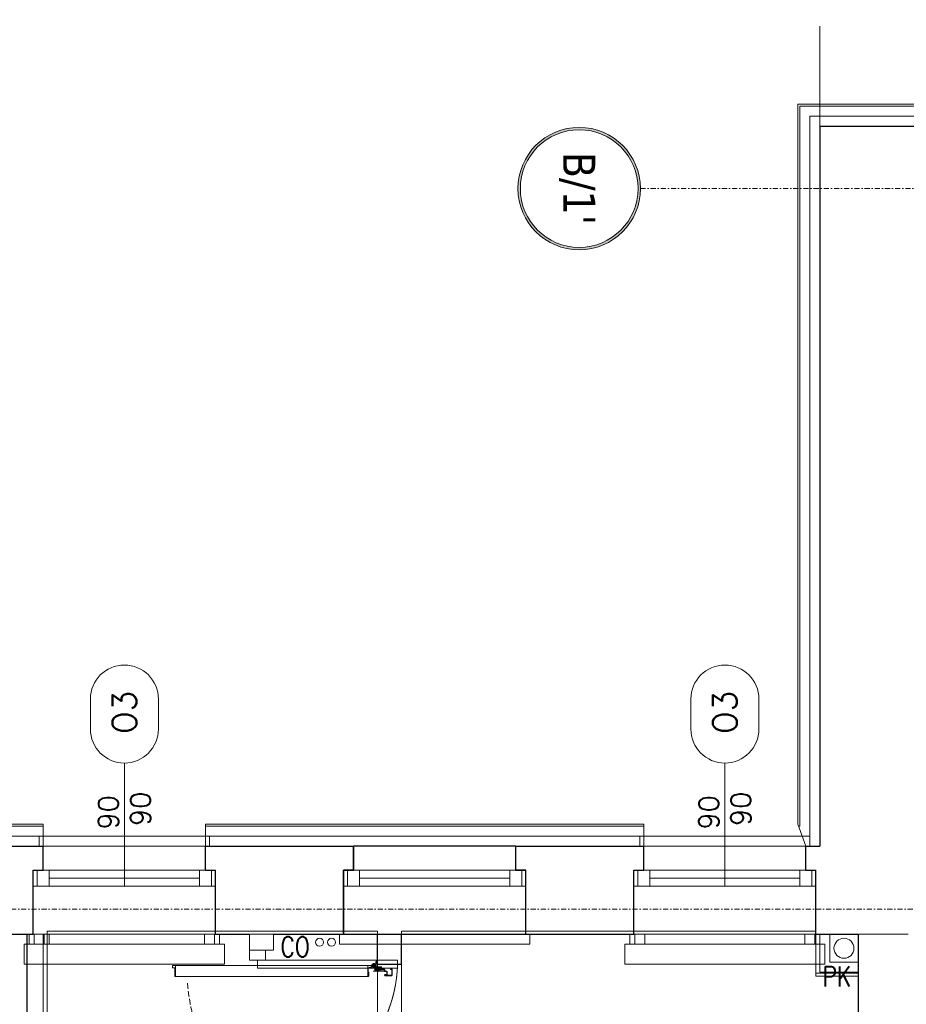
# Model space of a CAD drawing. Header units: millimetres. Extents: x -1893473 to 1546619, y -568027 to 942944.
# Tile 154 of 256: x 159519 to 163948, y -462214 to -457292. Entities that reach past the tile are written whole.
import ezdxf
from ezdxf.enums import TextEntityAlignment as Align

# ---------------------------------------------------------------- set-up
doc = ezdxf.new("R2010")
doc.units = ezdxf.units.MM
doc.header["$LTSCALE"] = 0.2
for name, pattern in [('CENTER', [0.6, 0.375, -0.075, 0.075, -0.075]), ('DASHDOT', [25.4, 12.7, -6.35, 0, -6.35]), ('HIDDEN', [9.525, 6.35, -3.175]), ('Hidden Line', [391.222223, 282.222223, -109]), ('HIDDEN2', [4.7625, 3.175, -1.5875])]:
    doc.linetypes.add(name, pattern=pattern)
doc.layers.get('0').update_dxf_attribs({"lineweight": 0})
for name, color, linetype, lineweight in [('!! 0_ Istn-okna', 6, 'Continuous', 13), ('!! 0_ Istn-sciany', 7, 'Continuous', 30), ('!! 0_ Istn-widok', 1, 'Continuous', 15), ('!! 0_Istn-armatura', 6, 'Continuous', 9), ('!! 0_Istn-cienka', 4, 'Continuous', 9), ('!! 0_Opis_okna', 8, 'Continuous', 15), ('!! 0_Opis_pom', 9, 'Continuous', 13), ('!! 0_Osie', 1, 'DASHDOT', 13), ('!! 1_ tynk zewn  - nowy', 21, 'Continuous', 20), ('!! 1_OPIS POM NOWE', 140, 'Continuous', 5), ('!! 2 ZABUDOWA GK-MDF', 54, 'Continuous', 13), ('!! 2_ remont Ocieplenie', 4, 'ZIGZAG', 5), ('!! 2_Drzwi - nowe remont', 33, 'Continuous', 9), ('!! 2_proj ściany remont', 63, 'Continuous', 30), ('!! wymiary osi', 250, 'Continuous', 9), ('0-osie-tx', 66, 'Continuous', 9), ('P-Opis nadproża', 150, 'Continuous', 9), ('P-Osie', 1, 'DASHDOT', 18)]:
    doc.layers.add(name, color=color, linetype=linetype, lineweight=lineweight)
doc.layers.add('!! 0_Istn-grzejniki', color=7, linetype='Continuous', lineweight=0, plot=False)
doc.layers.add('Powierzchnia', color=140, linetype='Continuous', lineweight=5, plot=False)
doc.layers.add('!! 2_WYBURZENIA DO REMONTU', color=7, linetype='Continuous', lineweight=0, true_color=0x4d4d4d, plot=False)
doc.styles.add('ARCHETYP', font='romans.shx', dxfattribs={"height": 15})
doc.styles.add('ARIAL', font='tahoma.ttf')
doc.styles.add('TAHOMA', font='tahoma.ttf')
doc.styles.add('TXT', font='simplex.shx')
doc.linetypes.add('ZIGZAG', pattern='A,0.00254,-5.08,[131,ltypeshp.shx,S=5.08,R=0,X=-5.08,Y=0],-10.16,[131,ltypeshp.shx,S=5.08,R=180,X=5.08,Y=0],-5.08', length=20.32254)
doc.dimstyles.new('DIM50', dxfattribs={"dimscale": 5, "dimtxt": 2.5, "dimasz": 1.5, "dimexe": 0, "dimexo": 0, "dimgap": 0.5, "dimtad": 1, "dimdec": 4, "dimrnd": 0.5, "dimdsep": 46, "dimtxsty": 'TXT', "dimblk1": 'TICK1', "dimblk2": 'TICK1', "dimsah": 1, "dimcen": 0, "dimse1": 1, "dimse2": 1, "dimclrd": 1, "dimclre": 7, "dimclrt": 9, "dimadec": 0, "dimazin": 0, "dimtfac": 1, "dimtdec": 4, "dimtmove": 2, "dimatfit": 3, "dimldrblk": 'TICK1', "dimfxl": 1, "dimtolj": 1, "dimarcsym": 0})

# ---------------------------------------------------------------- blocks, each defined once
blk = doc.blocks.new('zaw-dr-90-p')
at = {"color": 2, "linetype": 'CENTER', "ltscale": 0.2}
for p, q in [((12, 0), (-12, 0)), ((0, 12), (0, -12)), ((24.5, 24), (31, 24)), ((24.5, 19), (31, 19))]:
    blk.add_line(p, q, dxfattribs=at)
at = {"ltscale": 0.2}
for p, q in [((10, 12), (6.5, 12)), ((10, 0), (10, 6.5))]:
    blk.add_line(p, q, dxfattribs=at)
blk.add_lwpolyline([(0, 6.5), (23.5, 6.5, 0.414214), (28, 11), (28, 31), (24.5, 31), (24.5, 11, -0.414214), (23.5, 10), (0, 10, 4.561698), (7.6, 6.5), (4.9, 4.2)], format="xyb", dxfattribs=at)
blk.add_lwpolyline([(-0.2, -0.2), (-2.5, -0.2), (-2.5, 0.2), (-0.2, 0.2), (-0.2, 2.5), (0.2, 2.5), (0.2, 0.2), (2.8, 0.2), (2.8, -0.2), (0.2, -0.2), (0.2, -2.8), (-0.2, -2.8)], close=True)
blk.add_lwpolyline([(10, 10), (10, 39), (6.5, 39), (6.5, 10)], dxfattribs=at)
blk.add_circle((0, 0), 6.5, dxfattribs=at)
blk = doc.blocks.new('drzwi 90- sc 12')
for p, q in [((-13620.32, 20410.16), (-13620.32, 20313.77)), ((-13614.92, 20409.86), (-13620.32, 20409.86)), ((-13616.12, 20410.26), (-13620.22, 20410.26)), ((-13616.12, 20410.26), (-13620, 20410.26)), ((-13618.17, 20410.26), (-13616.22, 20410.26)), ((-13618.17, 20410.26), (-13616.22, 20410.26)), ((-13616.12, 20410.26), (-13616.12, 20411.46)), ((-13616.12, 20411.46), (-13615.02, 20411.46)), ((-13614.92, 20411.36), (-13614.92, 20313.77)), ((-13620.32, 20313.47), (-13620.32, 20317.97)), ((-13614.92, 20312.27), (-13614.92, 20317.97)), ((-13614.92, 20313.77), (-13620.32, 20313.77)), ((-13618.22, 20313.37), (-13620.22, 20313.37)), ((-13618.22, 20313.67), (-13618.22, 20313.37)), ((-13618.22, 20313.67), (-13616.42, 20313.67)), ((-13617.77, 20311.12), (-13617.77, 20305.72)), ((-13617.77, 20311.12), (-13617.77, 20305.72)), ((-13616.17, 20309.92), (-13616.17, 20311.02)), ((-13615.92, 20313.17), (-13615.92, 20312.17)), ((-13615.92, 20312.17), (-13615.02, 20312.17)), ((-13715.57, 20308.32), (-13715.57, 20308.56)), ((-13715.57, 20307.69), (-13715.57, 20308.56)), ((-13715.57, 20307.82), (-13715.57, 20308.56)), ((-13715.57, 20307.72), (-13715.37, 20307.72)), ((-13616.17, 20309.92), (-13617.37, 20309.92)), ((-13715.77, 20301.96), (-13716.27, 20301.96)), ((-13616.77, 20301.96), (-13616.27, 20301.96))]:
    blk.add_line(p, q)
for points in [[(-13665.27, 20284.96), (-13665.27, 20325.83)], [(-13615.57, 20309.64), (-13615.32, 20309.64), (-13615.32, 20309.82), (-13616.32, 20309.82), (-13616.32, 20309.64), (-13615.92, 20309.64)]]:
    blk.add_lwpolyline(points)
at = {"lineweight": 30}
for points in [[(-13716.27, 20308.92), (-13721.27, 20308.92)], [(-13716.27, 20308.92), (-13716.27, 20296.92)], [(-13614.27, 20308.92), (-13609.27, 20308.92)], [(-13614.27, 20308.92), (-13614.27, 20296.92)]]:
    blk.add_lwpolyline(points, dxfattribs=at)
at = {"ltscale": 0.2}
for points in [[(-13715.57, 20307.51), (-13715.57, 20309.48, 0.414214), (-13715.91, 20309.82), (-13719.43, 20309.82, 0.414214), (-13719.77, 20309.48), (-13719.77, 20308.92), (-13719.59, 20308.92), (-13719.59, 20309.48, -0.414214), (-13719.43, 20309.64), (-13716.97, 20309.64)], [(-13716.97, 20309.64), (-13715.91, 20309.64, -0.414214), (-13715.75, 20309.48), (-13715.75, 20307.51)], [(-13715.75, 20307.76), (-13715.75, 20305.58, 0.414214), (-13715.41, 20305.24), (-13714.96, 20305.24, -0.414214), (-13714.8, 20305.08), (-13714.8, 20304.48, 0.414214), (-13714.46, 20304.14), (-13713.28, 20304.14, 0.414214), (-13712.94, 20304.48), (-13712.94, 20305.15, -1), (-13712.75, 20305.15), (-13712.75, 20301.96, -0.414214), (-13712.91, 20301.8), (-13715.43, 20301.8, -0.414214), (-13715.59, 20301.96), (-13715.59, 20302.52), (-13715.77, 20302.52), (-13715.77, 20301.96, 0.414214), (-13715.43, 20301.62), (-13712.91, 20301.62, 0.414214), (-13712.57, 20301.96), (-13712.57, 20305.15, 1), (-13713.12, 20305.15), (-13713.12, 20304.48, -0.414214), (-13713.28, 20304.32), (-13714.46, 20304.32, -0.414214), (-13714.62, 20304.48), (-13714.62, 20305.08, 0.414214), (-13714.96, 20305.42), (-13715.41, 20305.42, -0.414214), (-13715.57, 20305.58), (-13715.57, 20307.64)], [(-13615.92, 20309.64), (-13616.63, 20309.64, 0.414214), (-13616.79, 20309.48), (-13616.79, 20305.58, -0.414214), (-13617.13, 20305.24), (-13617.58, 20305.24, 0.414214), (-13617.74, 20305.08), (-13617.74, 20304.48, -0.414214), (-13618.08, 20304.14), (-13619.26, 20304.14, -0.414214), (-13619.6, 20304.48), (-13619.6, 20305.15, 1), (-13619.79, 20305.15), (-13619.79, 20301.96, 0.414214), (-13619.63, 20301.8), (-13617.11, 20301.8, 0.414214), (-13616.95, 20301.96), (-13616.95, 20302.52), (-13616.77, 20302.52), (-13616.77, 20301.96, -0.414214), (-13617.11, 20301.62), (-13619.63, 20301.62, -0.414214), (-13619.97, 20301.96), (-13619.97, 20305.15, -1), (-13619.42, 20305.15), (-13619.42, 20304.48, 0.414214), (-13619.26, 20304.32), (-13618.08, 20304.32, 0.414214), (-13617.92, 20304.48), (-13617.92, 20305.08, -0.414214), (-13617.58, 20305.42), (-13617.13, 20305.42, 0.414214), (-13616.97, 20305.58), (-13616.97, 20309.48, -0.414214), (-13616.63, 20309.82), (-13613.11, 20309.82, -0.414214), (-13612.77, 20309.48), (-13612.77, 20308.92), (-13612.95, 20308.92), (-13612.95, 20309.48, 0.414214), (-13613.11, 20309.64), (-13615.57, 20309.64)]]:
    blk.add_lwpolyline(points, format="xyb", dxfattribs=at)
blk.add_lwpolyline([(-13616.79, 20308.82), (-13616.97, 20308.82), (-13616.97, 20307.42), (-13616.79, 20307.42)], close=True)
for centre, radius, start, end in [((-13620.22, 20410.16), 0.1, 90, 180), ((-13615.02, 20411.36), 0.1, 0, 90), ((-13620.22, 20313.47), 0.1, 180, 270), ((-13616.42, 20313.17), 0.5, 0, 90), ((-13616.27, 20311.02), 0.1, 0, 90), ((-13615.02, 20312.27), 0.1, 270, 0)]:
    blk.add_arc(centre, radius, start, end)
at = {"linetype": 'Hidden Line', "lineweight": 9, "ltscale": 0.05}
blk.add_arc((-13615.5, 20305.14), 99.12, 94.8005, 177.6944, dxfattribs=at)
at = {"xscale": 0.09999999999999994, "yscale": 0.09999999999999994, "zscale": 0.09999999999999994, "rotation": 180.0000000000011}
blk.add_blockref('zaw-dr-90-p', (-13614.92, 20310.92), dxfattribs=at)
blk = doc.blocks.new('*U12')
h = blk.add_hatch(color=256)
edge = h.paths.add_edge_path()
edge.add_arc((0, 0), 30.6, 0, 360)
edge = h.paths.add_edge_path(flags=17)
edge.add_arc((0, 0), 29.4, 0, 360)
for radius in [30.6, 29.4]:
    blk.add_circle((0, 0), radius)
at = {"style": 'TAHOMA', "flags": 8}
blk.add_attdef('ANSICHTSNUMMER', text='', height=16, dxfattribs=at).set_placement((0, 0), align=Align.MIDDLE_CENTER)
blk = doc.blocks.new('BLOK OSI')
at = {"layer": 'P-Osie'}
for points in [[(51570.03, -194041.78), (53810.61, -194041.78)], [(48639.33, -194402.09), (55424.28, -194402.09)]]:
    blk.add_lwpolyline(points, dxfattribs=at)
at = {"layer": '0-osie-tx'}
ref = blk.add_blockref('*U12', (51539.43, -194041.78), dxfattribs=dict(at, rotation=90))
ref.add_attrib('ANSICHTSNUMMER', "B/1'", dxfattribs={"layer": '0', "height": 16, "rotation": 270, "style": 'TAHOMA', "flags": 8}).set_placement((51539.43, -194041.78), align=Align.MIDDLE_CENTER)
blk = doc.blocks.new('1_ok-opis')
blk.add_line((0, 111.61), (0, 50))
for points in [[(-17, 128.61), (-17, 143.61)], [(17, 128.61), (17, 143.61)]]:
    blk.add_lwpolyline(points)
for centre, start, end in [((0, 143.61), 0, 180), ((0, 128.61), 180, 0)]:
    blk.add_arc(centre, 17, start, end)
at = {"style": 'ARCHETYP'}
for tag, height, rotation, p in [('NR', 12, 90, (0, 136.9)), ('NR', 12, 270, (0, 136.9)), ('SZEROKOŚĆ', 10, 90, (-8, 78.29)), ('WYSOKOŚĆ', 10, 270, (-8, 78.29)), ('WYSOKOŚĆ', 10, 90, (8, 78.29)), ('SZEROKOŚĆ', 10, 270, (8, 78.29))]:
    blk.add_attdef(tag, text='', height=height, rotation=rotation, dxfattribs=at).set_placement(p, align=Align.MIDDLE)
blk = doc.blocks.new('TICK1')
at = {"color": 2}
blk.add_line((-1, -1), (1, 1), dxfattribs=at)
at = {"color": 0}
for p, q in [((0, 0), (-1, 0)), ((0, -1.4), (0, 1.4))]:
    blk.add_line(p, q, dxfattribs=at)
blk = doc.blocks.new('*D1058')
at = {"layer": '!! wymiary osi', "color": 1, "lineweight": -2, "transparency": 16777216}
blk.add_line((263907.2, -461593.9), (291632.2, -461593.9), dxfattribs=at)
at = {"layer": 'DEFPOINTS', "color": 0, "transparency": 16777216}
for p in [(291639.7, -461593.9), (263899.7, -466759), (291639.7, -466759)]:
    blk.add_point(p, dxfattribs=at)
at = {"layer": '!! wymiary osi', "color": 1, "lineweight": -2, "transparency": 16777216, "xscale": 7.5, "yscale": 7.5, "zscale": 7.5, "rotation": 180}
blk.add_blockref('TICK1', (263899.7, -461593.9), dxfattribs=at)
at = {"layer": '!! wymiary osi', "color": 1, "lineweight": -2, "transparency": 16777216, "xscale": 7.5, "yscale": 7.5, "zscale": 7.5}
blk.add_blockref('TICK1', (291639.7, -461593.9), dxfattribs=at)
at = {"layer": '!! wymiary osi', "color": 9, "transparency": 16777216, "insert": (277769.7, -461585.1), "char_height": 12.5, "attachment_point": 5, "style": 'TXT'}
blk.add_mtext('\\A1;27740', dxfattribs=at)
blk = doc.blocks.new('*D1076')
at = {"layer": '!! wymiary osi', "color": 1, "lineweight": -2, "transparency": 16777216}
blk.add_line((287677.2, -461900.1), (287782.2, -461900.1), dxfattribs=at)
at = {"layer": 'DEFPOINTS', "color": 0, "transparency": 16777216}
for p in [(287789.7, -461900.1), (287669.7, -467763.7), (287789.7, -467763.7)]:
    blk.add_point(p, dxfattribs=at)
at = {"layer": '!! wymiary osi', "color": 1, "lineweight": -2, "transparency": 16777216, "xscale": 7.5, "yscale": 7.5, "zscale": 7.5, "rotation": 180}
blk.add_blockref('TICK1', (287669.7, -461900.1), dxfattribs=at)
at = {"layer": '!! wymiary osi', "color": 1, "lineweight": -2, "transparency": 16777216, "xscale": 7.5, "yscale": 7.5, "zscale": 7.5}
blk.add_blockref('TICK1', (287789.7, -461900.1), dxfattribs=at)
at = {"layer": '!! wymiary osi', "color": 9, "transparency": 16777216, "insert": (287729.7, -461891.3), "char_height": 12.5, "attachment_point": 5, "style": 'TXT'}
blk.add_mtext('\\A1;120', dxfattribs=at)
blk = doc.blocks.new('*D1077')
at = {"layer": '!! wymiary osi', "color": 1, "lineweight": -2, "transparency": 16777216}
blk.add_line((287797.2, -461900.1), (289532.2, -461900.1), dxfattribs=at)
at = {"layer": 'DEFPOINTS', "color": 0, "transparency": 16777216}
for p in [(289539.7, -461900.1), (287789.7, -467763.7), (289539.7, -467763.7)]:
    blk.add_point(p, dxfattribs=at)
at = {"layer": '!! wymiary osi', "color": 1, "lineweight": -2, "transparency": 16777216, "xscale": 7.5, "yscale": 7.5, "zscale": 7.5, "rotation": 180}
blk.add_blockref('TICK1', (287789.7, -461900.1), dxfattribs=at)
at = {"layer": '!! wymiary osi', "color": 1, "lineweight": -2, "transparency": 16777216, "xscale": 7.5, "yscale": 7.5, "zscale": 7.5}
blk.add_blockref('TICK1', (289539.7, -461900.1), dxfattribs=at)
at = {"layer": '!! wymiary osi', "color": 9, "transparency": 16777216, "insert": (288664.7, -461891.3), "char_height": 12.5, "attachment_point": 5, "style": 'TXT'}
blk.add_mtext('\\A1;1750', dxfattribs=at)
blk = doc.blocks.new('*D1078')
at = {"layer": '!! wymiary osi', "color": 1, "lineweight": -2, "transparency": 16777216}
blk.add_line((289547.2, -461900.1), (289652.2, -461900.1), dxfattribs=at)
at = {"layer": 'DEFPOINTS', "color": 0, "transparency": 16777216}
for p in [(289659.7, -461900.1), (289539.7, -467763.7), (289659.7, -467763.7)]:
    blk.add_point(p, dxfattribs=at)
at = {"layer": '!! wymiary osi', "color": 1, "lineweight": -2, "transparency": 16777216, "xscale": 7.5, "yscale": 7.5, "zscale": 7.5, "rotation": 180}
blk.add_blockref('TICK1', (289539.7, -461900.1), dxfattribs=at)
at = {"layer": '!! wymiary osi', "color": 1, "lineweight": -2, "transparency": 16777216, "xscale": 7.5, "yscale": 7.5, "zscale": 7.5}
blk.add_blockref('TICK1', (289659.7, -461900.1), dxfattribs=at)
at = {"layer": '!! wymiary osi', "color": 9, "transparency": 16777216, "insert": (289599.7, -461891.3), "char_height": 12.5, "attachment_point": 5, "style": 'TXT'}
blk.add_mtext('\\A1;120', dxfattribs=at)
blk = doc.blocks.new('*D1079')
at = {"layer": '!! wymiary osi', "color": 1, "lineweight": -2, "transparency": 16777216}
blk.add_line((289667.2, -461900.1), (291932.2, -461900.1), dxfattribs=at)
at = {"layer": 'DEFPOINTS', "color": 0, "transparency": 16777216}
for p in [(291939.7, -461900.1), (289659.7, -467763.7), (291939.7, -467763.7)]:
    blk.add_point(p, dxfattribs=at)
at = {"layer": '!! wymiary osi', "color": 1, "lineweight": -2, "transparency": 16777216, "xscale": 7.5, "yscale": 7.5, "zscale": 7.5, "rotation": 180}
blk.add_blockref('TICK1', (289659.7, -461900.1), dxfattribs=at)
at = {"layer": '!! wymiary osi', "color": 1, "lineweight": -2, "transparency": 16777216, "xscale": 7.5, "yscale": 7.5, "zscale": 7.5}
blk.add_blockref('TICK1', (291939.7, -461900.1), dxfattribs=at)
at = {"layer": '!! wymiary osi', "color": 9, "transparency": 16777216, "insert": (290799.7, -461891.3), "char_height": 12.5, "attachment_point": 5, "style": 'TXT'}
blk.add_mtext('\\A1;2280', dxfattribs=at)
blk = doc.blocks.new('*D1080')
at = {"layer": '!! wymiary osi', "color": 1, "lineweight": -2, "transparency": 16777216}
blk.add_line((291947.2, -461900.1), (292182.2, -461900.1), dxfattribs=at)
at = {"layer": 'DEFPOINTS', "color": 0, "transparency": 16777216}
for p in [(292189.7, -461900.1), (291939.7, -467763.7), (292189.7, -467763.7)]:
    blk.add_point(p, dxfattribs=at)
at = {"layer": '!! wymiary osi', "color": 1, "lineweight": -2, "transparency": 16777216, "xscale": 7.5, "yscale": 7.5, "zscale": 7.5, "rotation": 180}
blk.add_blockref('TICK1', (291939.7, -461900.1), dxfattribs=at)
at = {"layer": '!! wymiary osi', "color": 1, "lineweight": -2, "transparency": 16777216, "xscale": 7.5, "yscale": 7.5, "zscale": 7.5}
blk.add_blockref('TICK1', (292189.7, -461900.1), dxfattribs=at)
at = {"layer": '!! wymiary osi', "color": 9, "transparency": 16777216, "insert": (292064.7, -461891.3), "char_height": 12.5, "attachment_point": 5, "style": 'TXT'}
blk.add_mtext('\\A1;250', dxfattribs=at)
blk = doc.blocks.new('A$C2EB40A8D')
at = {"layer": '!! 0_ Istn-okna'}
for points in [[(-4081.12989, 32857.51397), (-3171.12989, 32857.51397)], [(-1081.12989, 32857.51397), (-171.12989, 32857.51397)], [(-4001.12989, 32817.51397), (-3251.12989, 32817.51397)], [(-1001.12989, 32817.51397), (-251.12989, 32817.51397)], [(-4081.12989, 32777.51397), (-3171.12989, 32777.51397)], [(-1081.12989, 32777.51397), (-171.12989, 32777.51397)]]:
    blk.add_lwpolyline(points, dxfattribs=at)
for points in [[(-4061.12989, 32857.51397), (-4001.12989, 32857.51397), (-4001.12989, 32777.51397), (-4061.12989, 32777.51397)], [(-3251.12989, 32857.51397), (-3191.12989, 32857.51397), (-3191.12989, 32777.51397), (-3251.12989, 32777.51397)], [(-1061.12989, 32857.51397), (-1001.12989, 32857.51397), (-1001.12989, 32777.51397), (-1061.12989, 32777.51397)], [(-251.12989, 32857.51397), (-191.12989, 32857.51397), (-191.12989, 32777.51397), (-251.12989, 32777.51397)]]:
    blk.add_lwpolyline(points, close=True, dxfattribs=at)
at = {"layer": '!! 0_ Istn-sciany'}
for points in [[(-151.12989, 36577.51397), (538.87011, 36577.51397)], [(-151.12989, 36577.51397), (-151.12989, 32977.51397)], [(-4671.12989, 32977.51397), (-4031.12989, 32977.51397)], [(-4031.12989, 32857.51397), (-4031.12989, 32977.51397)], [(-3221.12989, 32977.51397), (-2481.12989, 32977.51397)], [(-3221.12989, 32857.51397), (-3221.12989, 32977.51397)], [(-2481.12989, 32857.51397), (-2481.12989, 32977.51397)], [(-1671.12989, 32977.51397), (-1031.12989, 32977.51397)], [(-1671.12989, 32857.51397), (-1671.12989, 32977.51397)], [(-1031.12989, 32857.51397), (-1031.12989, 32977.51397)], [(-221.12989, 32977.51397), (-151.12989, 32977.51397)], [(-221.12989, 32857.51397), (-221.12989, 32977.51397)], [(-4081.12989, 32857.51397), (-4031.12989, 32857.51397)], [(-4081.12989, 32537.51397), (-4081.12989, 32857.51397)], [(-3221.12989, 32857.51397), (-3171.12989, 32857.51397)], [(-3171.12989, 32537.51397), (-3171.12989, 32857.51397)], [(-2531.12989, 32857.51397), (-2481.12989, 32857.51397)], [(-2531.12989, 32537.51397), (-2531.12989, 32857.51397)], [(-1671.12989, 32857.51397), (-1621.12989, 32857.51397)], [(-1621.12989, 32537.51397), (-1621.12989, 32857.51397)], [(-1081.12989, 32857.51397), (-1031.12989, 32857.51397)], [(-1081.12989, 32537.51397), (-1081.12989, 32857.51397)], [(-221.12989, 32857.51397), (-171.12989, 32857.51397)], [(-171.12989, 32537.51397), (-171.12989, 32857.51397)], [(-4451.12989, 32537.51397), (-4081.12989, 32537.51397)], [(-3171.12989, 32537.51397), (-3001.12989, 32537.51397)], [(-2881.12989, 32537.51397), (-2531.12989, 32537.51397)], [(-1621.12989, 32537.51397), (-1081.12989, 32537.51397)], [(-171.12989, 32537.51397), (38.87011, 32537.51397)], [(38.87011, 32537.51397), (38.87011, 31017.51397)]]:
    blk.add_lwpolyline(points, dxfattribs=at)
at = {"layer": '!! 0_ Istn-widok'}
for points in [[(-3201.12989, 33027.51397), (-4051.12989, 33027.51397)], [(-4051.12989, 32977.51397), (-4051.12989, 33027.51397)], [(-3201.12989, 32977.51397), (-3201.12989, 33027.51397)], [(-201.12989, 33027.51397), (-1051.12989, 33027.51397)], [(-1051.12989, 32977.51397), (-1051.12989, 33027.51397)], [(-201.12989, 32977.51397), (-201.12989, 33027.51397)], [(-4101.12989, 32537.51397), (-4101.12989, 32487.51397)], [(-4001.12989, 32537.51397), (-4001.12989, 32487.51397)], [(-3151.12989, 32537.51397), (-3151.12989, 32487.51397)], [(-3001.12989, 32537.51397), (-2881.12989, 32537.51397)], [(-2551.12989, 32537.51397), (-2551.12989, 32487.51397)], [(-1601.12989, 32537.51397), (-1601.12989, 32487.51397)], [(-1101.12989, 32537.51397), (-1101.12989, 32487.51397)], [(-151.12989, 32537.51397), (-151.12989, 32487.51397)], [(38.87011, 32537.51397), (288.87011, 32537.51397)], [(-4101.12989, 32487.51397), (-3151.12989, 32487.51397)], [(-2551.12989, 32487.51397), (-1601.12989, 32487.51397)], [(-1101.12989, 32487.51397), (-151.12989, 32487.51397)]]:
    blk.add_lwpolyline(points, dxfattribs=at)
at = {"layer": '!! 0_Istn-armatura'}
for centre, radius in [((-2651.12989, 32497.51397), 20), ((-2591.12989, 32497.51397), 20), ((-31.12989, 32467.51397), 50)]:
    blk.add_circle(centre, radius, dxfattribs=at)
at = {"layer": '!! 0_Istn-cienka'}
blk.add_lwpolyline([(-151.12989, 36577.51397), (-151.12989, 37077.51397)], dxfattribs=at)
at = {"layer": '!! 0_Istn-cienka', "linetype": 'HIDDEN', "ltscale": 2}
for points in [[(-3221.12989, 32977.51397), (-4031.12989, 32977.51397)], [(-221.12989, 32977.51397), (-1031.12989, 32977.51397)], [(-4081.12989, 32537.51397), (-3171.12989, 32537.51397)], [(-2531.12989, 32537.51397), (-1621.12989, 32537.51397)], [(-1081.12989, 32537.51397), (-171.12989, 32537.51397)]]:
    blk.add_lwpolyline(points, dxfattribs=at)
at = {"layer": '!! 0_Istn-grzejniki'}
for points in [[(-3176.12989, 32537.51397), (-3176.12989, 32487.51397), (-3126.12989, 32487.51397), (-3126.12989, 32387.51397), (-4126.12989, 32387.51397), (-4126.12989, 32487.51397), (-4076.12989, 32487.51397), (-4076.12989, 32537.51397), (-4026.12989, 32537.51397), (-4026.12989, 32487.51397), (-3226.12989, 32487.51397), (-3226.12989, 32537.51397)], [(-176.12989, 32537.51397), (-176.12989, 32487.51397), (-126.12989, 32487.51397), (-126.12989, 32387.51397), (-1126.12989, 32387.51397), (-1126.12989, 32487.51397), (-1076.12989, 32487.51397), (-1076.12989, 32537.51397), (-1026.12989, 32537.51397), (-1026.12989, 32487.51397), (-226.12989, 32487.51397), (-226.12989, 32537.51397)]]:
    blk.add_lwpolyline(points, close=True, dxfattribs=at)
at = {"layer": '!! 1_ tynk zewn  - nowy'}
for points in [[(-261.12989, 33087.51397), (-261.12989, 36687.51397), (538.87011, 36687.51397)], [(-257.49353, 33077.51397), (-251.12989, 33077.51397), (-251.12989, 36677.51397), (538.87011, 36677.51397)], [(-4671.12989, 33087.51397), (-4031.12989, 33087.51397)], [(-4031.12989, 32977.51397), (-4031.12989, 33087.51397)], [(-3221.12989, 33087.51397), (-1031.12989, 33087.51397)], [(-3221.12989, 32977.51397), (-3221.12989, 33087.51397)], [(-1031.12989, 32977.51397), (-1031.12989, 33087.51397)], [(-221.12989, 32977.51397), (-261.12989, 33087.51397)], [(-4671.12989, 33077.51397), (-4031.12989, 33077.51397)], [(-3221.12989, 33077.51397), (-1031.12989, 33077.51397)]]:
    blk.add_lwpolyline(points, dxfattribs=at)
at = {"layer": '!! 2 ZABUDOWA GK-MDF'}
for points in [[(-4031.12989, 29657.51397), (-4031.12989, 32537.51397)], [(-4011.12989, 29657.51397), (-4011.12989, 32537.51397)], [(-171.12989, 32537.51397), (-171.12989, 32327.51397), (38.87011, 32327.51397)], [(-151.12989, 32537.51397), (-151.12989, 32347.51397), (38.87011, 32347.51397)], [(-101.12989, 32537.51397), (-101.12989, 32397.51397), (38.87011, 32397.51397)]]:
    blk.add_lwpolyline(points, dxfattribs=at)
at = {"layer": '!! 2_ remont Ocieplenie', "linetype": 'ZIGZAG', "ltscale": 0.75}
for points in [[(-239.31171, 33027.51397), (-201.12989, 33027.51397), (-201.12989, 36627.51397), (538.87011, 36627.51397)], [(-4671.12989, 33027.51397), (-4031.12989, 33027.51397)], [(-3221.12989, 33027.51397), (-1031.12989, 33027.51397)]]:
    blk.add_lwpolyline(points, dxfattribs=at)
at = {"layer": '!! 2_proj ściany remont'}
blk.add_lwpolyline([(-2531.12989, 32537.51397), (-1621.12989, 32537.51397), (-1621.12989, 32857.51397), (-1671.12989, 32857.51397), (-1671.12989, 32977.51397), (-2481.12989, 32977.51397), (-2481.12989, 32857.51397), (-2531.12989, 32857.51397)], close=True, dxfattribs=at)
for points in [[(-4111.12989, 29657.51397), (-4111.12989, 32537.51397)], [(-2361.12989, 32387.51397), (-2361.12989, 32537.51397)], [(-2241.12989, 32387.51397), (-2241.12989, 32537.51397)], [(-2361.12989, 32387.51397), (-2241.12989, 32387.51397)]]:
    blk.add_lwpolyline(points, dxfattribs=at)
at = {"layer": '!! 2_WYBURZENIA DO REMONTU', "linetype": 'HIDDEN2', "ltscale": 3}
for points in [[(-2531.12989, 32857.51397), (-1621.12989, 32857.51397)], [(-2451.12989, 32817.51397), (-1701.12989, 32817.51397)], [(-2531.12989, 32777.51397), (-1621.12989, 32777.51397)], [(-3001.12989, 32537.51397), (-3001.12989, 32457.51397)], [(-2881.12989, 32537.51397), (-2881.12989, 32457.51397)], [(-3001.12989, 32457.51397), (-2881.12989, 32457.51397)]]:
    blk.add_lwpolyline(points, dxfattribs=at)
for points in [[(-2511.12989, 32857.51397), (-2451.12989, 32857.51397), (-2451.12989, 32777.51397), (-2511.12989, 32777.51397)], [(-1701.12989, 32857.51397), (-1641.12989, 32857.51397), (-1641.12989, 32777.51397), (-1701.12989, 32777.51397)], [(-2921.12989, 32407.51397), (-2921.12989, 32457.51397), (-3001.12989, 32457.51397), (-3001.12989, 32407.51397)], [(-2261.12989, 32367.51397), (-2961.12989, 32367.51397), (-2961.12989, 32407.51397), (-2261.12989, 32407.51397)]]:
    blk.add_lwpolyline(points, close=True, dxfattribs=at)
blk.add_arc((-2961.12989, 32407.51397), 700, 270.00000004, 0.00000004, dxfattribs=at)
at = {"layer": 'Powierzchnia'}
for points in [[(-4011.12989, 29672.91225), (-2361.12989, 29672.91225), (-2361.12989, 32552.91225), (-4011.12989, 32552.91225)], [(-2241.12989, 32552.91225), (-2241.12989, 29872.91225), (-221.12989, 29872.91225), (-221.12989, 31032.91225), (38.87011, 31032.91225), (38.87011, 32342.91225), (-171.12989, 32342.91225), (-171.12989, 32552.91225)]]:
    blk.add_lwpolyline(points, close=True, dxfattribs=at)
at = {"layer": '!! 0_Opis_okna'}
ref = blk.add_blockref('1_ok-opis', (-3626.12989, 32277.51397), dxfattribs=dict(at, xscale=10, yscale=10, zscale=10))
ref.add_attrib('WYSOKOŚĆ', '90', dxfattribs={"layer": '0', "height": 100, "rotation": 90, "style": 'ARCHETYP'}).set_placement((-3546.12989, 33164.71806), align=Align.MIDDLE)
ref.add_attrib('SZEROKOŚĆ', '90', dxfattribs={"layer": '0', "height": 100, "rotation": 90, "style": 'ARCHETYP'}).set_placement((-3706.12989, 33146.98351), align=Align.MIDDLE)
ref.add_attrib('NR', 'O3', dxfattribs={"layer": '0', "height": 120, "rotation": 90, "style": 'ARCHETYP'}).set_placement((-3626.12989, 33646.52842), align=Align.MIDDLE)
ref = blk.add_blockref('1_ok-opis', (-626.12989, 32277.51397), dxfattribs=dict(at, xscale=10, yscale=10, zscale=10))
ref.add_attrib('WYSOKOŚĆ', '90', dxfattribs={"layer": '0', "height": 100, "rotation": 90, "style": 'ARCHETYP'}).set_placement((-546.12989, 33164.71806), align=Align.MIDDLE)
ref.add_attrib('SZEROKOŚĆ', '90', dxfattribs={"layer": '0', "height": 100, "rotation": 90, "style": 'ARCHETYP'}).set_placement((-706.12989, 33146.98351), align=Align.MIDDLE)
ref.add_attrib('NR', 'O3', dxfattribs={"layer": '0', "height": 120, "rotation": 90, "style": 'ARCHETYP'}).set_placement((-626.12989, 33646.52842), align=Align.MIDDLE)
at = {"layer": '!! 0_Osie', "xscale": 10, "yscale": 10, "zscale": 10}
blk.add_blockref('BLOK OSI', (-516748.24414, 1976683.397), dxfattribs=at)
at = {"layer": '!! 2_Drzwi - nowe remont', "xscale": 10, "yscale": 10, "zscale": 10, "rotation": 90.00000000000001}
blk.add_blockref('drzwi 90- sc 12', (200728.11351, 168530.21101), dxfattribs=at)
at = {"layer": '!! 0_Istn-armatura', "style": 'ARCHETYP', "width": 0.8}
for s, p in [('CO', (-2846.27937, 32424.89101)), ('PK', (-138.77273, 32277.13616))]:
    blk.add_text(s, height=100, rotation=0.00000004, dxfattribs=at).set_placement(p)
at = {"layer": '!! 0_Opis_pom', "ltscale": 0.7, "style": 'ARIAL'}
for tag, p in [('B1,21', (-891.77727, 31796.97458)), ('A1,16', (-13651.31084, 31587.95236)), ('B1/17', (-9701.43347, 31565.05244)), ('B1,19', (-5798.61305, 31587.22944)), ('1,23', (10805.41388, 31565.05244)), ('1,22', (4526.58954, 31507.65132)), ('A1,1', (-16866.13618, 31459.3792)), ('B1,18', (-7791.62894, 31330.08444)), ('B1,20', (-2961.4347, 31167.05787)), ('A1,6', (-19287.17717, 30923.71998)), ('B1,1', (14135.63445, 30913.92963)), ('B1,3', (17346.74696, 30023.81022)), ('B1,4', (29817.71501, 29157.67457)), ('A1,5', (-23454.5385, 28820.77901)), ('A1,2', (-17502.57721, 28602.57524)), ('B1,2D', (2616.16402, 28559.52261)), ('A1,15', (-13651.31084, 28261.46046)), ('B1,4', (29883.58177, 28158.35876)), ('B1,2B', (18801.54781, 27650.12382)), ('B1,2A', (13086.7373, 27376.04393)), ('A1,3', (-16846.27912, 25980.40356)), ('B1,8', (9089.53994, 25356.27639)), ('B1,6', (31915.87888, 23754.79829)), ('A1,4', (-24010.17576, 23559.17399)), ('B1,14', (-11621.32288, 23261.44183)), ('B1,13', (-3080.55208, 22924.09997)), ('B1,5', (29245.49088, 22896.69268)), ('B1,10', (3982.60923, 22874.21277)), ('B1,9', (5634.43488, 22623.92098)), ('B1,2C', (13327.26639, 22378.5328)), ('B1,7', (16398.41175, 22348.28836)), ('B1,11', (5553.20442, 20939.83877)), ('B1,12', (3693.27174, 20628.72148)), ('C1,3', (5969.08376, 16336.01084)), ('C1,2', (11955.93711, 11671.55655)), ('C1,1', (15659.17205, 11415.94196)), ('C1,4', (5140.00888, 9205.5831)), ('C1,5', (5680.4486, 6154.54995)), ('C1,10', (16327.05085, 6080.66085)), ('C1,9', (16526.57171, 3173.45283)), ('C1,6', (6367.37903, 2771.84181)), ('D0,18', (-1981.87701, -110.73158)), ('D0,7', (-13531.42299, -1159.67649)), ('C1,7', (7275.77161, -1303.00991)), ('D0,17', (2064.87671, -1345.69113)), ('D0,3', (-9324.21674, -1442.63631)), ('D0,6', (-17529.61851, -1957.37463)), ('D0,10', (-21369.4432, -2140.60378)), ('D,09', (-12990.08379, -2746.32902)), ('D0,2', (-5516.19514, -3101.87722)), ('D0,16', (2266.73061, -3284.15369)), ('D0,8', (-14357.79539, -3567.69719)), ('D0,5', (-10461.54478, -3629.26575)), ('D0,4', (-8396.53404, -4353.7937)), ('D0,15', (1974.41895, -5205.84774)), ('D0,1', (-5633.49598, -5662.48534)), ('D0,11', (-23334.09291, -6045.78706)), ('D0,12', (-22436.85763, -9302.9678)), ('D0,13', (-22436.85763, -11581.16526)), ('D0,14', (-13645.94445, -11884.57769))]:
    blk.add_attdef(tag, text='', height=119.68, dxfattribs=at).set_placement(p, align=Align.MIDDLE_CENTER)
at = {"layer": '!! 1_OPIS POM NOWE', "style": 'ARIAL'}
for tag, p in [('C1.7A', (7769.3756, 685.765)), ('C1.7C', (7655.80151, -2045.04756)), ('C1.8B', (10935.93068, -2107.41983)), ('C1.8A', (13897.39715, -2120.69016)), ('C1.7B', (8274.43201, -3270.18959)), ('E1.2', (16701.02923, -5331.07351)), ('E1.5E', (21974.23379, -5463.99012)), ('E1.5D', (24989.27391, -5785.36474)), ('E1.1', (8357.81567, -5851.01076)), ('E1.5C', (25222.53959, -6394.64172)), ('E1.5B', (27694.70831, -7009.86571)), ('E1.6', (5279.46063, -8141.28746)), ('E1.5A', (25547.9555, -8495.18994)), ('E1.5G', (23977.19473, -9792.46695)), ('E1.5F', (22414.7084, -9822.66389)), ('E1,4', (13935.69867, -10458.20073)), ('E1.5L', (28030.8296, -11267.7725)), ('E1.3', (5639.18862, -11994.01941)), ('E1.5H', (23988.49716, -12231.38049)), ('E1.5K', (27714.73934, -12977.98364)), ('E1.5I', (22290.68736, -13989.9049)), ('E1.5J', (27095.71534, -16088.17469))]:
    blk.add_attdef(tag, text='', height=119.68, dxfattribs=at).set_placement(p, align=Align.MIDDLE_CENTER)
at = {"layer": '!! wymiary osi'}
for base, p1, p2, picture, middle in [((-261.12989, 38707.37327), (-28001.12989, 33542.25442), (-261.12989, 33542.25442), '*D1058', (-14131.12989, 38716.12327)), ((-4111.12989, 38401.19929), (-4231.12989, 32537.51397), (-4111.12989, 32537.51397), '*D1076', (-4171.12989, 38409.94929)), ((-2361.12989, 38401.19929), (-4111.12989, 32537.51397), (-2361.12989, 32537.51397), '*D1077', (-3236.12989, 38409.94929)), ((-2241.12989, 38401.19929), (-2361.12989, 32537.51397), (-2241.12989, 32537.51397), '*D1078', (-2301.12989, 38409.94929)), ((38.87011, 38401.19929), (-2241.12989, 32537.51397), (38.87011, 32537.51397), '*D1079', (-1101.12989, 38409.94929)), ((288.87011, 38401.19929), (38.87011, 32537.51397), (288.87011, 32537.51397), '*D1080', (163.87011, 38409.94929))]:
    dim = blk.add_linear_dim(base=base, p1=p1, p2=p2, dimstyle='DIM50', dxfattribs=at)
    dim.commit()
    dim.dimension.update_dxf_attribs({"geometry": picture, "text_midpoint": middle, "insert": (-291900.79406, 500301.26018)})

msp = doc.modelspace()

# ---------------------------------------------------------------- block references
at = {"layer": 'P-Opis nadproża', "color": 4}
msp.add_blockref('A$C2EB40A8D', (163667.94092, -494401.63474), dxfattribs=at)

doc.saveas('drawing.dxf')
